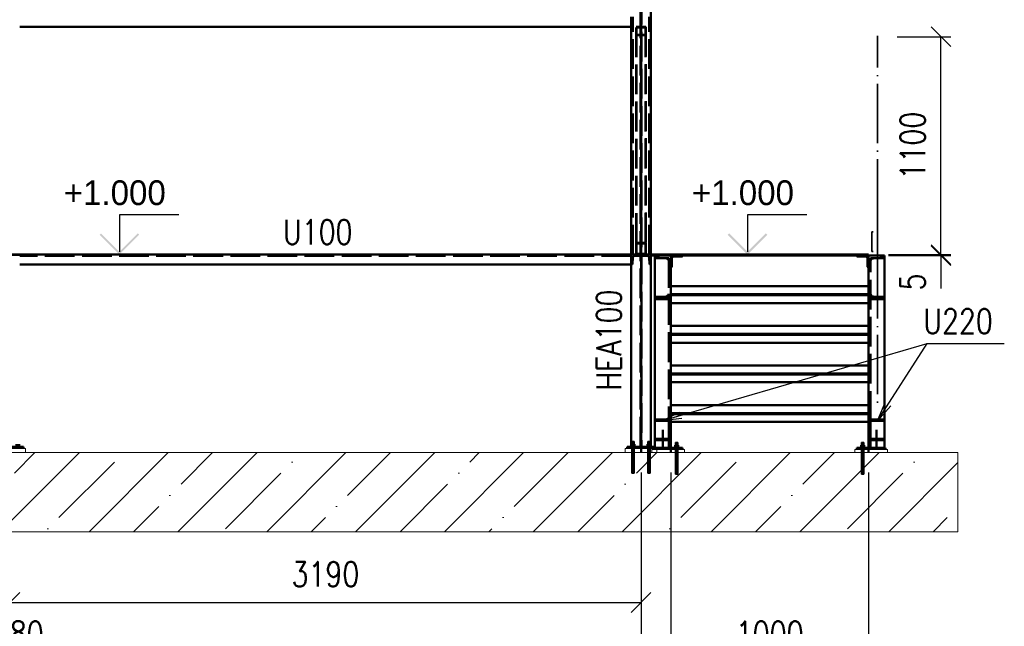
# Paper-space layout 'Layout1' of a CAD drawing. Extents: x -2 to 1083, y -36 to 422.
# Tile 22 of 67: x 445 to 545, y 299 to 360. Entities that reach past the tile are written whole.
import ezdxf

# ---------------------------------------------------------------- set-up
doc = ezdxf.new("R2010")
doc.units = 0
doc.linetypes.add('ACAD_ISO02W100', pattern=[15, 12, -3])
doc.linetypes.add('ACAD_ISO04W100', pattern=[30.5, 24, -3, 0.5, -3])
doc.layers.get('0').update_dxf_attribs({"linetype": 'CONTINUOUS'})
doc.layers.get('DEFPOINTS').update_dxf_attribs({"color": 132, "linetype": 'CONTINUOUS'})
for name, color, linetype, lineweight in [('SS_BETON-PODLITI', 9, 'CONTINUOUS', 13), ('SS_BETON-ZAKLADY', 9, 'CONTINUOUS', 13), ('SS_KOTVY', 2, 'CONTINUOUS', 35), ('SS_KOTY', 3, 'CONTINUOUS', 25), ('SS_KOTY-VYSKOVA', 140, 'CONTINUOUS', 25), ('SS_LEMOVÁNÍ', 21, 'CONTINUOUS', 50), ('SS_PODKLADY', 9, 'CONTINUOUS', 13), ('SS_POPIS_PROFILU', 13, 'CONTINUOUS', 25), ('SS_SCHODISTE', 30, 'CONTINUOUS', 50), ('SS_SLOUPY', 143, 'CONTINUOUS', 50), ('SS_ZABRADLI', 2, 'CONTINUOUS', 35), ('SS_ZTUŽENÍ', 81, 'CONTINUOUS', 50)]:
    doc.layers.add(name, color=color, linetype=linetype, lineweight=lineweight)
doc.layers.add('SS_PLECHY', color=7, linetype='CONTINUOUS', lineweight=50, true_color=0xb47846)
doc.styles.add('ROMANS', font='romans.shx', dxfattribs={"width": 0.8})
doc.styles.add('romans.shx', font='romans.shx', dxfattribs={"height": 5})
doc.dimstyles.new('A-1_(2.5)_50AS', dxfattribs={"dimtxt": 2.5, "dimasz": 2, "dimexe": 1, "dimexo": 2, "dimgap": 0, "dimtad": 0, "dimdec": 1, "dimlfac": 50, "dimrnd": 1, "dimtxsty": 'ROMANS', "dimblk1": 'OBLIQUE', "dimblk2": 'OBLIQUE', "dimsah": 1, "dimcen": 2, "dimclrd": 256, "dimclre": 256, "dimclrt": 256, "dimadec": 1, "dimazin": 2, "dimtfac": 0.714286, "dimtdec": 1, "dimtmove": 0, "dimatfit": 3, "dimldrblk": 'OPEN', "dimfxl": 1, "dimtvp": 1.142857, "dimtfill": 1, "dimtolj": 1, "dimlwd": -1, "dimlwe": -1, "dimarcsym": 0})

# ---------------------------------------------------------------- blocks, each defined once
blk = doc.blocks.new('_Oblique')
at = {"color": 0, "linetype": 'ByBlock', "lineweight": -2}
blk.add_line((-0.5, -0.5), (0.5, 0.5), dxfattribs=at)
blk = doc.blocks.new('*D58')
at = {"layer": 'DEFPOINTS', "color": 0, "transparency": 16777216}
for p in [(444.059, 316.388), (507.859, 316.388, 25627), (507.859, 301.252)]:
    blk.add_point(p, dxfattribs=at)
at = {"layer": 'SS_KOTY', "transparency": 16777216}
for p, q in [((444.059, 314.388), (444.059, 300.252)), ((507.859, 314.388), (507.859, 300.252)), ((444.059, 301.252), (507.859, 301.252))]:
    blk.add_line(p, q, dxfattribs=at)
at = {"layer": 'SS_KOTY', "transparency": 16777216, "xscale": 2, "yscale": 2, "zscale": 2, "rotation": 180}
blk.add_blockref('_Oblique', (444.059, 301.252), dxfattribs=at)
at = {"layer": 'SS_KOTY', "transparency": 16777216, "xscale": 2, "yscale": 2, "zscale": 2}
blk.add_blockref('_Oblique', (507.859, 301.252), dxfattribs=at)
at = {"layer": 'SS_KOTY', "transparency": 16777216, "insert": (475.959, 304.109), "char_height": 2.5, "attachment_point": 5, "style": 'ROMANS', "bg_fill": 3, "box_fill_scale": 1.1, "bg_fill_color": 256, "bg_fill_true_color": 13158600, "bg_fill_transparency": 0}
blk.add_mtext('\\A1;3190', dxfattribs=at)
blk = doc.blocks.new('_OPEN')
at = {"color": 0, "linetype": 'ByBlock'}
for p, q in [((-1, 0.167), (0, 0)), ((0, 0), (-1, -0.167)), ((0, 0), (-1, 0))]:
    blk.add_line(p, q, dxfattribs=at)
blk = doc.blocks.new('*D59')
at = {"layer": 'DEFPOINTS', "color": 0, "transparency": 16777216}
for p in [(507.859, 316.388, 25627), (510.859, 316.388)]:
    blk.add_point(p, dxfattribs=at)
at = {"layer": 'SS_KOTY', "transparency": 16777216}
for p, q in [((507.859, 314.388), (507.859, 294.252)), ((510.859, 314.388), (510.859, 294.252)), ((507.859, 295.252), (510.859, 295.252)), ((509.359, 295.252), (510.784, 290.502)), ((510.784, 290.502), (515.641, 290.502))]:
    blk.add_line(p, q, dxfattribs=at)
at = {"layer": 'SS_KOTY', "transparency": 16777216, "xscale": 2, "yscale": 2, "zscale": 2, "rotation": 180}
blk.add_blockref('_Oblique', (507.859, 295.252), dxfattribs=at)
at = {"layer": 'SS_KOTY', "transparency": 16777216, "insert": (513.212, 293.359), "char_height": 2.5, "attachment_point": 5, "style": 'ROMANS', "bg_fill": 3, "box_fill_scale": 1.1, "bg_fill_color": 256, "bg_fill_true_color": 13158600, "bg_fill_transparency": 0}
blk.add_mtext('\\A1;150', dxfattribs=at)
at = {"layer": 'DEFPOINTS', "color": 0, "transparency": 16777216}
blk.add_point((510.859, 295.252), dxfattribs=at)
at = {"layer": 'SS_KOTY', "transparency": 16777216, "xscale": 2, "yscale": 2, "zscale": 2}
blk.add_blockref('_Oblique', (510.859, 295.252), dxfattribs=at)
blk = doc.blocks.new('*D60')
at = {"layer": 'DEFPOINTS', "color": 0, "transparency": 16777216}
for p in [(510.859, 316.388), (530.859, 316.388, 25613.58), (530.859, 295.252)]:
    blk.add_point(p, dxfattribs=at)
at = {"layer": 'SS_KOTY', "transparency": 16777216}
for p, q in [((510.859, 314.388), (510.859, 294.252)), ((530.859, 314.388), (530.859, 294.252)), ((510.859, 295.252), (530.859, 295.252))]:
    blk.add_line(p, q, dxfattribs=at)
at = {"layer": 'SS_KOTY', "transparency": 16777216, "xscale": 2, "yscale": 2, "zscale": 2, "rotation": 180}
blk.add_blockref('_Oblique', (510.859, 295.252), dxfattribs=at)
at = {"layer": 'SS_KOTY', "transparency": 16777216, "xscale": 2, "yscale": 2, "zscale": 2}
blk.add_blockref('_Oblique', (530.859, 295.252), dxfattribs=at)
at = {"layer": 'SS_KOTY', "transparency": 16777216, "insert": (520.859, 298.109), "char_height": 2.5, "attachment_point": 5, "style": 'ROMANS', "bg_fill": 3, "box_fill_scale": 1.1, "bg_fill_color": 256, "bg_fill_true_color": 13158600, "bg_fill_transparency": 0}
blk.add_mtext('\\A1;1000', dxfattribs=at)
blk = doc.blocks.new('*D61')
at = {"layer": 'DEFPOINTS', "color": 0, "transparency": 16777216}
for p in [(380.259, 316.388, 25627), (507.859, 316.388), (507.859, 295.252)]:
    blk.add_point(p, dxfattribs=at)
at = {"layer": 'SS_KOTY', "transparency": 16777216}
for p, q in [((380.259, 314.388), (380.259, 294.252)), ((507.859, 314.388), (507.859, 294.252)), ((380.259, 295.252), (507.859, 295.252))]:
    blk.add_line(p, q, dxfattribs=at)
at = {"layer": 'SS_KOTY', "transparency": 16777216, "xscale": 2, "yscale": 2, "zscale": 2, "rotation": 180}
blk.add_blockref('_Oblique', (380.259, 295.252), dxfattribs=at)
at = {"layer": 'SS_KOTY', "transparency": 16777216, "xscale": 2, "yscale": 2, "zscale": 2}
blk.add_blockref('_Oblique', (507.859, 295.252), dxfattribs=at)
at = {"layer": 'SS_KOTY', "transparency": 16777216, "insert": (444.059, 298.109), "char_height": 2.5, "attachment_point": 5, "style": 'ROMANS', "bg_fill": 3, "box_fill_scale": 1.1, "bg_fill_color": 256, "bg_fill_true_color": 13158600, "bg_fill_transparency": 0}
blk.add_mtext('\\A1;6380', dxfattribs=at)
blk = doc.blocks.new('*D62')
at = {"layer": 'DEFPOINTS', "color": 0, "transparency": 16777216}
for p in [(357.259, 316.388), (530.859, 316.388), (530.859, 284.502)]:
    blk.add_point(p, dxfattribs=at)
at = {"layer": 'SS_KOTY', "transparency": 16777216}
for p, q in [((357.259, 314.388), (357.259, 283.502)), ((530.859, 314.388), (530.859, 283.502)), ((357.259, 284.502), (530.859, 284.502))]:
    blk.add_line(p, q, dxfattribs=at)
at = {"layer": 'SS_KOTY', "transparency": 16777216, "xscale": 2, "yscale": 2, "zscale": 2, "rotation": 180}
blk.add_blockref('_Oblique', (357.259, 284.502), dxfattribs=at)
at = {"layer": 'SS_KOTY', "transparency": 16777216, "xscale": 2, "yscale": 2, "zscale": 2}
blk.add_blockref('_Oblique', (530.859, 284.502), dxfattribs=at)
at = {"layer": 'SS_KOTY', "transparency": 16777216, "insert": (444.059, 287.359), "char_height": 2.5, "attachment_point": 5, "style": 'ROMANS', "bg_fill": 3, "box_fill_scale": 1.1, "bg_fill_color": 256, "bg_fill_true_color": 13158600, "bg_fill_transparency": 0}
blk.add_mtext('\\A1;8680', dxfattribs=at)
blk = doc.blocks.new('*D64')
at = {"layer": 'DEFPOINTS', "color": 0, "transparency": 16777216}
for p in [(530.859, 336.388), (530.859, 336.288), (538.172, 336.288)]:
    blk.add_point(p, dxfattribs=at)
at = {"layer": 'SS_KOTY', "transparency": 16777216}
for p, q in [((532.859, 336.388), (539.172, 336.388)), ((538.172, 336.388), (538.172, 336.288)), ((532.859, 336.288), (539.172, 336.288)), ((538.172, 336.288), (538.172, 332.955))]:
    blk.add_line(p, q, dxfattribs=at)
at = {"layer": 'SS_KOTY', "transparency": 16777216, "xscale": 2, "yscale": 2, "zscale": 2}
for p, rotation in [((538.172, 336.388), 90), ((538.172, 336.288), 270)]:
    blk.add_blockref('_Oblique', p, dxfattribs=dict(at, rotation=rotation))
at = {"layer": 'SS_KOTY', "transparency": 16777216, "insert": (535.314, 333.622), "char_height": 2.5, "attachment_point": 5, "rotation": 90, "style": 'ROMANS', "bg_fill": 3, "box_fill_scale": 1.1, "bg_fill_color": 256, "bg_fill_true_color": 13158600, "bg_fill_transparency": 0}
blk.add_mtext('\\A1;5', dxfattribs=at)
blk = doc.blocks.new('*D65')
at = {"layer": 'DEFPOINTS', "color": 0, "transparency": 16777216}
for p in [(531.759, 358.391, 25589.576), (538.172, 358.391), (530.859, 336.388)]:
    blk.add_point(p, dxfattribs=at)
at = {"layer": 'SS_KOTY', "transparency": 16777216}
for p, q in [((533.759, 358.391), (539.172, 358.391)), ((538.172, 336.388), (538.172, 358.391)), ((532.859, 336.388), (539.172, 336.388))]:
    blk.add_line(p, q, dxfattribs=at)
at = {"layer": 'SS_KOTY', "transparency": 16777216, "xscale": 2, "yscale": 2, "zscale": 2}
for p, rotation in [((538.172, 358.391), 90), ((538.172, 336.388), 270)]:
    blk.add_blockref('_Oblique', p, dxfattribs=dict(at, rotation=rotation))
at = {"layer": 'SS_KOTY', "transparency": 16777216, "insert": (535.314, 347.39), "char_height": 2.5, "attachment_point": 5, "rotation": 90, "style": 'ROMANS', "bg_fill": 3, "box_fill_scale": 1.1, "bg_fill_color": 256, "bg_fill_true_color": 13158600, "bg_fill_transparency": 0}
blk.add_mtext('\\A1;1100', dxfattribs=at)

psp = doc.layouts.get("Layout1")

# ---------------------------------------------------------------- hatches: boundary and pattern name
at = {"layer": 'SS_KOTY-VYSKOVA'}
for points in [[(453.2772, 338.5298), (453.1358, 338.3883), (455.1358, 336.3883), (457.1358, 338.3883), (456.9944, 338.5298), (455.1358, 336.6712)], [(516.7666, 338.5298), (516.6252, 338.3883), (518.6252, 336.3883), (520.6252, 338.3883), (520.4838, 338.5298), (518.6252, 336.6712)]]:
    psp.add_hatch(color=256, dxfattribs=at).paths.add_polyline_path(points)

# ---------------------------------------------------------------- linework, layer by layer
at = {"layer": 'SS_BETON-PODLITI', "ltscale": 0.25}
psp.add_line((532.7587, 316.3883), (532.7587, 316.6883), dxfattribs=at)
at = {"layer": 'SS_BETON-ZAKLADY', "ltscale": 0.25}
psp.add_line((539.8924, 308.3883), (539.8924, 316.3883), dxfattribs=at)
at = {"layer": 'SS_KOTVY', "color": 3, "linetype": 'ACAD_ISO02W100', "ltscale": 0.25}
for p, q in [((506.9478, 317.5083), (506.9387, 317.5083)), ((506.9387, 317.5083), (506.9387, 317.2383)), ((506.9738, 317.5083), (506.9478, 317.5083)), ((507.0128, 317.5083), (506.9738, 317.5083)), ((507.0587, 317.5083), (507.0128, 317.5083)), ((507.1046, 317.5083), (507.0587, 317.5083)), ((507.1435, 317.5083), (507.1046, 317.5083)), ((507.1696, 317.5083), (507.1435, 317.5083)), ((507.1787, 317.5083), (507.1696, 317.5083)), ((507.1787, 317.2383), (507.1787, 317.5083)), ((508.5478, 317.5083), (508.5387, 317.5083)), ((508.5387, 317.5083), (508.5387, 317.2383)), ((508.5738, 317.5083), (508.5478, 317.5083)), ((508.6128, 317.5083), (508.5738, 317.5083)), ((508.6587, 317.5083), (508.6128, 317.5083)), ((508.7046, 317.5083), (508.6587, 317.5083)), ((508.7435, 317.5083), (508.7046, 317.5083)), ((508.7696, 317.5083), (508.7435, 317.5083)), ((508.7787, 317.5083), (508.7696, 317.5083)), ((508.7787, 317.2383), (508.7787, 317.5083)), ((445.0582, 317.0383), (445.0588, 317.0383)), ((506.8586, 317.0383), (506.8591, 317.0383)), ((506.8591, 317.0383), (506.869, 317.0383)), ((507.0587, 317.2383), (506.869, 317.2383)), ((506.869, 317.2383), (506.869, 317.0383)), ((506.869, 317.0383), (506.889, 317.0383)), ((506.889, 317.0383), (506.9254, 317.0383)), ((506.9254, 317.0383), (506.9669, 317.0383)), ((506.9669, 317.0383), (507.0119, 317.0383)), ((507.0119, 317.0383), (507.0587, 317.0383)), ((507.2484, 317.2383), (507.0587, 317.2383)), ((507.0587, 317.2383), (507.0587, 317.0383)), ((507.0587, 317.0383), (507.1055, 317.0383)), ((507.1055, 317.0383), (507.1505, 317.0383)), ((507.1505, 317.0383), (507.192, 317.0383)), ((507.192, 317.0383), (507.2284, 317.0383)), ((507.2284, 317.0383), (507.2484, 317.0383)), ((507.2484, 317.0383), (507.2484, 317.2383)), ((507.2484, 317.0383), (507.2582, 317.0383)), ((507.2582, 317.0383), (507.2804, 317.0383)), ((507.2804, 317.0383), (507.2941, 317.0383)), ((507.2941, 317.0383), (507.2987, 317.0383)), ((507.2987, 316.9884), (507.2987, 317.0383)), ((508.4187, 317.0383), (508.4233, 317.0383)), ((508.4187, 317.0383), (508.4187, 316.9884)), ((508.4233, 317.0383), (508.437, 317.0383)), ((508.437, 317.0383), (508.4591, 317.0383)), ((508.4591, 317.0383), (508.469, 317.0383)), ((508.6587, 317.2383), (508.469, 317.2383)), ((508.469, 317.2383), (508.469, 317.0383)), ((508.469, 317.0383), (508.489, 317.0383)), ((508.489, 317.0383), (508.5254, 317.0383)), ((508.5254, 317.0383), (508.5669, 317.0383)), ((508.5669, 317.0383), (508.6119, 317.0383)), ((508.6119, 317.0383), (508.6587, 317.0383)), ((508.8484, 317.2383), (508.6587, 317.2383)), ((508.6587, 317.2383), (508.6587, 317.0383)), ((508.6587, 317.0383), (508.7055, 317.0383)), ((508.7055, 317.0383), (508.7505, 317.0383)), ((508.7505, 317.0383), (508.792, 317.0383)), ((508.792, 317.0383), (508.8284, 317.0383)), ((508.8284, 317.0383), (508.8484, 317.0383)), ((508.8484, 317.0383), (508.8484, 317.2383)), ((508.8484, 317.0383), (508.8582, 317.0383)), ((508.8582, 317.0383), (508.8588, 317.0383))]:
    psp.add_line(p, q, dxfattribs=at)
at = {"layer": 'SS_KOTVY', "color": 7, "linetype": 'ACAD_ISO04W100', "ltscale": 0.25}
for p, q in [((444.6187, 317.1883), (445.0987, 317.1883)), ((506.8187, 317.1883), (507.2987, 317.1883)), ((507.0587, 317.1883), (507.0587, 317.1883)), ((508.4187, 317.1883), (508.8987, 317.1883)), ((508.6587, 317.1883), (508.6587, 317.1883)), ((511.6987, 317.0883), (511.2187, 317.0883)), ((511.4587, 317.0883), (511.4587, 317.0883)), ((530.4987, 317.0883), (530.0187, 317.0883)), ((530.2587, 317.0883), (530.2587, 317.0883))]:
    psp.add_line(p, q, dxfattribs=at)
at = {"layer": 'SS_KOTVY', "color": 1, "linetype": 'Continuous', "ltscale": 0.25}
for p, q in [((445.0588, 317.0383), (445.0804, 317.0383)), ((445.0804, 317.0383), (445.0941, 317.0383)), ((445.0941, 317.0383), (445.0987, 317.0383)), ((445.0987, 316.9883), (445.0987, 317.0383)), ((506.8187, 317.0383), (506.8233, 317.0383)), ((506.8187, 317.0383), (506.8187, 316.9883)), ((506.8233, 317.0383), (506.837, 317.0383)), ((506.837, 317.0383), (506.8586, 317.0383)), ((508.8588, 317.0383), (508.8804, 317.0383)), ((508.8804, 317.0383), (508.8941, 317.0383)), ((508.8941, 317.0383), (508.8987, 317.0383)), ((508.8987, 316.9883), (508.8987, 317.0383)), ((511.2187, 316.9383), (511.2233, 316.9383)), ((511.2187, 316.9383), (511.2187, 316.8883)), ((511.2233, 316.9383), (511.237, 316.9383)), ((511.237, 316.9383), (511.2591, 316.9383)), ((511.2591, 316.9383), (511.289, 316.9383)), ((511.4587, 317.1383), (511.269, 317.1383)), ((511.269, 317.1383), (511.269, 316.9383)), ((511.289, 316.9383), (511.3254, 316.9383)), ((511.3254, 316.9383), (511.3669, 316.9383)), ((511.3478, 317.4083), (511.3387, 317.4083)), ((511.3387, 317.4083), (511.3387, 317.1383)), ((511.3738, 317.4083), (511.3478, 317.4083)), ((511.3669, 316.9383), (511.4119, 316.9383)), ((511.4128, 317.4083), (511.3738, 317.4083)), ((511.4119, 316.9383), (511.4587, 316.9383)), ((511.4587, 317.4083), (511.4128, 317.4083)), ((511.5046, 317.4083), (511.4587, 317.4083)), ((511.6484, 317.1383), (511.4587, 317.1383)), ((511.4587, 317.1383), (511.4587, 316.9383)), ((511.4587, 316.9383), (511.5055, 316.9383)), ((511.5435, 317.4083), (511.5046, 317.4083)), ((511.5055, 316.9383), (511.5505, 316.9383)), ((511.5696, 317.4083), (511.5435, 317.4083)), ((511.5505, 316.9383), (511.592, 316.9383)), ((511.5787, 317.4083), (511.5696, 317.4083)), ((511.5787, 317.1383), (511.5787, 317.4083)), ((511.592, 316.9383), (511.6284, 316.9383)), ((511.6284, 316.9383), (511.6582, 316.9383)), ((511.6484, 316.9383), (511.6484, 317.1383)), ((511.6582, 316.9383), (511.6804, 316.9383)), ((511.6804, 316.9383), (511.6941, 316.9383)), ((511.6941, 316.9383), (511.6987, 316.9383)), ((511.6987, 316.8883), (511.6987, 316.9383)), ((530.0187, 316.9383), (530.0233, 316.9383)), ((530.0187, 316.9383), (530.0187, 316.8883)), ((530.0233, 316.9383), (530.037, 316.9383)), ((530.037, 316.9383), (530.0591, 316.9383)), ((530.0591, 316.9383), (530.089, 316.9383)), ((530.2587, 317.1383), (530.069, 317.1383)), ((530.069, 317.1383), (530.069, 316.9383)), ((530.089, 316.9383), (530.1254, 316.9383)), ((530.1254, 316.9383), (530.1669, 316.9383)), ((530.1478, 317.4083), (530.1387, 317.4083)), ((530.1387, 317.4083), (530.1387, 317.1383)), ((530.1738, 317.4083), (530.1478, 317.4083)), ((530.1669, 316.9383), (530.2119, 316.9383)), ((530.2128, 317.4083), (530.1738, 317.4083)), ((530.2119, 316.9383), (530.2587, 316.9383)), ((530.2587, 317.4083), (530.2128, 317.4083)), ((530.3046, 317.4083), (530.2587, 317.4083)), ((530.4484, 317.1383), (530.2587, 317.1383)), ((530.2587, 317.1383), (530.2587, 316.9383)), ((530.2587, 316.9383), (530.3055, 316.9383)), ((530.3435, 317.4083), (530.3046, 317.4083)), ((530.3055, 316.9383), (530.3505, 316.9383)), ((530.3696, 317.4083), (530.3435, 317.4083)), ((530.3505, 316.9383), (530.392, 316.9383)), ((530.3787, 317.4083), (530.3696, 317.4083)), ((530.3787, 317.1383), (530.3787, 317.4083)), ((530.392, 316.9383), (530.4284, 316.9383)), ((530.4284, 316.9383), (530.4582, 316.9383)), ((530.4484, 316.9383), (530.4484, 317.1383)), ((530.4582, 316.9383), (530.4804, 316.9383)), ((530.4804, 316.9383), (530.4941, 316.9383)), ((530.4941, 316.9383), (530.4987, 316.9383)), ((530.4987, 316.8883), (530.4987, 316.9383))]:
    psp.add_line(p, q, dxfattribs=at)
at = {"layer": 'SS_KOTY-VYSKOVA'}
for p, q in [((461.1358, 340.3883, 25627.96), (455.1358, 340.3883, 25627.96)), ((455.1358, 340.3883, 25627.96), (455.1358, 336.6712, 25627.96)), ((524.6252, 340.3883), (518.6252, 340.3883)), ((518.6252, 340.3883), (518.6252, 336.6712)), ((455.1358, 336.3883), (445.0595, 336.3883)), ((518.6252, 336.3883), (512.8587, 336.3883))]:
    psp.add_line(p, q, dxfattribs=at)
at = {"layer": 'SS_LEMOVÁNÍ', "color": 7, "linetype": 'ACAD_ISO04W100', "ltscale": 0.25}
for p, q in [((507.8587, 336.3883), (507.8587, 396.3883)), ((444.0587, 336.3883), (507.8587, 336.3883)), ((507.8587, 336.3883), (507.8587, 336.3883))]:
    psp.add_line(p, q, dxfattribs=at)
at = {"layer": 'SS_LEMOVÁNÍ', "color": 1, "linetype": 'Continuous', "ltscale": 0.25}
for p, q in [((506.8587, 360.3883), (506.8587, 359.3883)), ((445.0587, 359.3883), (506.8587, 359.3883)), ((445.0587, 336.3883), (506.8587, 336.3883)), ((506.8587, 336.3883), (506.8587, 335.3883)), ((445.0587, 335.3883), (506.8587, 335.3883))]:
    psp.add_line(p, q, dxfattribs=at)
at = {"layer": 'SS_LEMOVÁNÍ', "color": 3, "linetype": 'ACAD_ISO02W100', "ltscale": 0.25}
for p, q in [((507.0287, 336.3883), (507.0287, 360.3883)), ((508.6887, 336.3883), (508.6887, 360.3883)), ((506.8587, 359.3883), (506.9056, 359.3883)), ((506.9953, 359.4712), (507.0466, 360.1119)), ((508.6708, 360.1119), (508.7221, 359.4712)), ((508.8118, 359.3883), (508.8587, 359.3883)), ((506.8587, 336.3883), (508.8587, 336.3883)), ((506.8587, 336.2683), (445.0587, 336.2683)), ((506.8587, 335.3883), (506.9056, 335.3883)), ((506.9953, 335.4712), (507.0466, 336.1119)), ((508.5014, 336.2683), (507.216, 336.2683)), ((508.6708, 336.1119), (508.7221, 335.4712)), ((508.8118, 335.3883), (508.8587, 335.3883))]:
    psp.add_line(p, q, dxfattribs=at)
for centre, start, end in [((506.9056, 359.4783), 270, 355.426), ((508.8118, 359.4783), 184.574, 270), ((506.9056, 335.4783), 270, 355.426), ((508.8118, 335.4783), 184.574, 270)]:
    psp.add_arc(centre, 0.09, start, end, dxfattribs=at)
at = {"layer": 'SS_LEMOVÁNÍ', "color": 3, "linetype": 'ACAD_ISO02W100', "ltscale": 0.25, "extrusion": (8.28135e-13, -3.82363e-13, -1)}
psp.add_arc((-507.216, 336.0983), 0.17, 4.574, 90, dxfattribs=at)
at = {"layer": 'SS_LEMOVÁNÍ', "color": 3, "linetype": 'ACAD_ISO02W100', "ltscale": 0.25, "extrusion": (-3.54565e-13, -8.55934e-13, -1)}
psp.add_arc((-508.5014, 336.0983), 0.17, 90, 175.426, dxfattribs=at)
at = {"layer": 'SS_PLECHY', "color": 9, "linetype": 'Continuous', "ltscale": 0.25}
for p, q in [((510.8587, 331.4883), (530.8587, 331.4883)), ((530.8587, 329.1883), (510.8587, 329.1883)), ((510.8587, 327.4883), (530.8587, 327.4883)), ((530.8587, 325.1883), (510.8587, 325.1883)), ((510.8587, 323.4883), (530.8587, 323.4883)), ((530.8587, 321.1883), (510.8587, 321.1883)), ((510.8587, 319.4883), (530.8587, 319.4883))]:
    psp.add_line(p, q, dxfattribs=at)
at = {"layer": 'SS_PLECHY', "color": 1, "linetype": 'Continuous', "ltscale": 0.25}
for p, q in [((510.8587, 328.3883), (530.8587, 328.3883)), ((530.8587, 328.2883), (510.8587, 328.2883)), ((510.8587, 324.3883), (530.8587, 324.3883)), ((530.8587, 324.2883), (510.8587, 324.2883)), ((510.8587, 320.3883), (530.8587, 320.3883)), ((530.8587, 320.2883), (510.8587, 320.2883))]:
    psp.add_line(p, q, dxfattribs=at)
at = {"layer": 'SS_PODKLADY', "color": 3, "linetype": 'ACAD_ISO02W100', "ltscale": 0.25}
psp.add_line((506.8587, 336.2883), (381.2587, 336.2883), dxfattribs=at)
at = {"layer": 'SS_POPIS_PROFILU', "color": 0, "linetype": 'ByBlock'}
for p, q in [((531.7487, 319.6046), (532.5503, 321.467)), ((509.9687, 319.6046), (511.7957, 320.4838)), ((531.7487, 319.6046), (532.8306, 321.2866)), ((533.111, 321.1063), (531.7487, 319.6046)), ((509.9687, 319.6046), (511.8889, 320.1638)), ((511.9821, 319.8437), (509.9687, 319.6046))]:
    psp.add_line(p, q, dxfattribs=at)
at = {"layer": 'SS_POPIS_PROFILU', "color": 13}
for points in [[(509.9687, 319.6046), (536.7687, 327.4091), (544.5782, 327.4091)], [(531.7487, 319.6046), (536.7687, 327.4091), (544.5782, 327.4091)]]:
    psp.add_lwpolyline(points, dxfattribs=at)
at = {"layer": 'SS_SCHODISTE', "color": 7, "linetype": 'Continuous', "ltscale": 0.25}
for p, q in [((508.8587, 336.3883), (510.8587, 336.3883)), ((510.8587, 336.2883), (510.8587, 336.3883)), ((509.2587, 336.2883), (508.8587, 336.2883))]:
    psp.add_line(p, q, dxfattribs=at)
at = {"layer": 'SS_SCHODISTE', "color": 1, "linetype": 'Continuous', "ltscale": 0.25}
for p, q in [((510.8587, 336.2883), (509.2587, 336.2883)), ((509.2587, 336.2883), (509.2587, 319.7217)), ((510.8587, 319.7217), (510.8587, 336.2883)), ((512.0587, 336.2883), (510.8587, 336.2883)), ((510.9587, 335.1683), (510.9587, 336.0283)), ((511.1187, 336.1883), (511.9787, 336.1883)), ((512.0587, 336.2683), (512.0587, 336.2883)), ((529.6587, 336.2883), (529.6587, 336.2683)), ((510.8587, 335.0883), (510.8787, 335.0883)), ((510.8587, 319.7216), (509.2587, 319.7216)), ((509.2587, 319.7216), (509.2587, 316.9883)), ((510.8587, 316.8883), (510.8587, 319.7216)), ((532.4587, 319.7216), (530.8587, 319.7216)), ((530.8587, 319.7216), (530.8587, 316.8883)), ((532.4587, 316.8883), (532.4587, 319.7216)), ((512.0587, 316.8883), (509.2587, 316.8883)), ((532.5587, 316.8883), (529.6587, 316.8883)), ((532.5587, 316.6883), (532.5587, 316.8883))]:
    psp.add_line(p, q, dxfattribs=at)
at = {"layer": 'SS_SCHODISTE', "color": 3, "linetype": 'ACAD_ISO02W100', "ltscale": 0.25}
for p, q in [((509.2587, 336.2131), (509.2938, 336.1283)), ((510.6787, 336.0383), (509.2587, 336.0383)), ((509.2938, 336.1283), (509.3691, 336.0935)), ((509.3691, 336.0935), (510.4486, 336.0071)), ((510.4486, 336.0071), (510.6055, 335.9347)), ((510.6055, 335.9347), (510.6787, 335.7579)), ((510.6787, 336.0383), (510.6787, 319.6046)), ((510.6787, 332.4187), (510.6055, 332.242)), ((510.6787, 332.1383), (509.2587, 332.1383)), ((509.2938, 332.0484), (509.2587, 331.9636)), ((510.8587, 331.8883), (509.2587, 331.8883)), ((509.3691, 332.0832), (509.2938, 332.0484)), ((509.3691, 332.0832), (510.4486, 332.1695)), ((510.6055, 332.242), (510.4486, 332.1695)), ((532.4587, 331.8883), (530.8587, 331.8883)), ((532.1457, 332.0994), (532.2037, 332.0947)), ((532.2037, 332.0947), (532.1457, 332.0994)), ((532.2037, 332.0947), (532.3483, 332.0832)), ((532.4235, 332.0484), (532.3483, 332.0832)), ((532.4587, 331.9636), (532.4235, 332.0484)), ((509.2587, 319.6046), (510.6787, 319.6046)), ((510.6787, 319.6046), (510.6787, 316.8883)), ((531.0387, 319.6046), (532.4587, 319.6046)), ((531.0387, 316.8883), (531.0387, 319.6046)), ((510.6787, 317.7779), (509.2587, 317.7779)), ((510.8587, 317.6608), (509.2587, 317.6608)), ((532.4587, 317.6608), (530.8587, 317.6608)), ((532.4587, 317.7779), (531.0387, 317.7779)), ((509.2587, 316.8883), (509.1587, 316.8883))]:
    psp.add_line(p, q, dxfattribs=at)
at = {"layer": 'SS_SCHODISTE', "color": 7, "linetype": 'ACAD_ISO04W100', "ltscale": 0.25}
for p, q in [((510.8587, 336.2883), (510.8587, 336.2883)), ((510.8587, 336.2883), (510.8587, 336.2883)), ((510.0587, 318.6912), (510.0587, 316.8883)), ((531.6587, 318.6912), (531.6587, 316.8883))]:
    psp.add_line(p, q, dxfattribs=at)
at = {"layer": 'SS_SCHODISTE', "color": 3, "linetype": 'ACAD_ISO02W100', "ltscale": 0.25, "extrusion": (-8.12652e-13, -1.75973e-12, -1)}
psp.add_arc((-509.3787, 336.2131, 0), 0.12, 274.574, 0, dxfattribs=at)
at = {"layer": 'SS_SCHODISTE', "color": 3, "linetype": 'ACAD_ISO02W100', "ltscale": 0.25}
for centre, start, end in [((510.4287, 335.7579), 0, 85.426), ((510.4287, 332.4187), 274.574, 0)]:
    psp.add_arc(centre, 0.25, start, end, dxfattribs=at)
at = {"layer": 'SS_SCHODISTE', "color": 1, "linetype": 'Continuous', "ltscale": 0.25, "extrusion": (0, 6.12323e-17, -1)}
psp.add_arc((-511.1187, 336.0283), 0.16, 0, 90, dxfattribs=at)
at = {"layer": 'SS_SCHODISTE', "color": 1, "linetype": 'Continuous', "ltscale": 0.25}
for centre, start, end in [((511.9787, 336.2683), 270, 0), ((529.7387, 336.2683), 180, 270), ((510.8787, 335.1683), 270, 0)]:
    psp.add_arc(centre, 0.08, start, end, dxfattribs=at)
at = {"layer": 'SS_SCHODISTE', "color": 3, "linetype": 'ACAD_ISO02W100', "ltscale": 0.25, "extrusion": (-1.81899e-12, 7.53511e-13, -1)}
psp.add_arc((-509.3787, 331.9636), 0.12, 0, 85.426, dxfattribs=at)
at = {"layer": 'SS_SCHODISTE', "color": 3, "linetype": 'ACAD_ISO02W100', "ltscale": 0.25, "extrusion": (2.70884e-13, 5.86657e-13, -1)}
psp.add_arc((-532.3387, 331.9636), 0.12, 94.574, 180, dxfattribs=at)
at = {"layer": 'SS_SLOUPY', "color": 3, "linetype": 'ACAD_ISO02W100', "ltscale": 0.25}
for p, q in [((507.8087, 316.9884), (507.8087, 396.3883)), ((507.9087, 396.3883), (507.9087, 316.9884))]:
    psp.add_line(p, q, dxfattribs=at)
at = {"layer": 'SS_SLOUPY', "color": 1, "linetype": 'Continuous', "ltscale": 0.25}
for p, q in [((508.8587, 316.9884), (508.8587, 396.3883)), ((506.8587, 359.3883), (506.8587, 336.3883)), ((506.8587, 335.3883), (506.8587, 316.9884)), ((445.4587, 316.9883), (442.6587, 316.9883)), ((509.2587, 316.9883), (506.4587, 316.9883))]:
    psp.add_line(p, q, dxfattribs=at)
at = {"layer": 'SS_ZABRADLI', "color": 7, "linetype": 'ACAD_ISO04W100', "ltscale": 0.25, "extrusion": (-1, 0, 0)}
psp.add_arc((-331.8954, 0, -531.7587), 1.02, 320.194429, 90, dxfattribs=at)
at = {"layer": 'SS_ZTUŽENÍ', "color": 7, "linetype": 'ACAD_ISO04W100', "ltscale": 0.25}
psp.add_line((507.8587, 360.3883), (507.8587, 336.3883), dxfattribs=at)
at = {"layer": 'SS_ZTUŽENÍ', "color": 3, "linetype": 'ACAD_ISO02W100', "ltscale": 0.25}
for p, q in [((507.3587, 359.3883), (508.3587, 359.3883)), ((507.3587, 337.586), (507.3587, 359.3883)), ((508.2987, 359.3376), (507.4187, 359.3376)), ((507.4187, 359.3376), (507.4187, 337.5151)), ((508.2987, 359.3376), (508.2987, 337.5151)), ((508.3587, 359.3883), (508.3587, 337.586)), ((508.3587, 358.5428), (507.3587, 358.5428)), ((508.2987, 358.5936), (507.4187, 358.5936)), ((507.3587, 337.586), (508.3587, 337.586)), ((507.3587, 336.4743), (507.3587, 337.586)), ((507.4187, 337.5151), (508.2987, 337.5151)), ((507.4187, 337.5151), (507.4187, 336.4743)), ((508.2987, 337.5151), (508.2987, 336.4743)), ((508.3587, 337.586), (508.3587, 336.4033)), ((507.3587, 336.4033), (507.3587, 336.4743)), ((507.3587, 336.4033), (508.3587, 336.4033)), ((507.4187, 336.4743), (508.2987, 336.4743))]:
    psp.add_line(p, q, dxfattribs=at)

# ---------------------------------------------------------------- texts
at = {"layer": 'SS_KOTY-VYSKOVA'}
for p in [(449.5105, 341.3883), (512.9999, 341.3883)]:
    psp.add_text('+1.000', height=2.5, dxfattribs=at).set_placement(p)
at = {"layer": 'SS_POPIS_PROFILU', "color": 13, "style": 'romans.shx', "width": 0.8}
for s, p in [('U100', (471.6718, 337.4093)), ('U220', (536.3916, 328.4091)), ('U220', (536.3916, 328.4091))]:
    psp.add_text(s, height=2.5, dxfattribs=at).set_placement(p)
psp.add_text('HEA100', height=2.5, rotation=90, dxfattribs=at).set_placement((505.8587, 322.6569))

# ---------------------------------------------------------------- dimensions: what is measured, and where the dimension line sits
at = {"layer": 'SS_KOTY'}
dim = psp.add_linear_dim(base=(538.1715, 336.2883), p1=(530.8587, 336.3883), p2=(530.8587, 336.2883), angle=90, dimstyle='A-1_(2.5)_50AS', dxfattribs=at)
dim.commit()
dim.dimension.update_dxf_attribs({"geometry": '*D64', "text_midpoint": (535.3144, 333.6217)})
dim = psp.add_linear_dim(base=(507.8587, 301.252), p1=(444.0587, 316.3883), p2=(507.8587, 316.3883, 25627), dimstyle='A-1_(2.5)_50AS', override={"dimtmove": 1}, dxfattribs=at)
dim.commit()
dim.dimension.update_dxf_attribs({"geometry": '*D58', "text_midpoint": (475.9587, 304.1091)})

# ---------------------------------------------------------------- next in the draw order: linework, layer by layer
at = {"layer": 'SS_PLECHY', "color": 9, "linetype": 'Continuous', "ltscale": 0.25}
psp.add_line((530.8587, 333.1883), (510.8587, 333.1883), dxfattribs=at)
at = {"layer": 'SS_PLECHY', "color": 1, "linetype": 'Continuous', "ltscale": 0.25}
for p, q in [((510.8587, 332.3883), (530.8587, 332.3883)), ((530.8587, 332.2883), (510.8587, 332.2883))]:
    psp.add_line(p, q, dxfattribs=at)
at = {"layer": 'SS_SCHODISTE', "color": 3, "linetype": 'ACAD_ISO02W100', "ltscale": 0.25}
for p, q in [((531.1119, 332.242), (531.0387, 332.4187)), ((532.4587, 332.1383), (531.0387, 332.1383)), ((531.2688, 332.1695), (531.1119, 332.242)), ((531.2688, 332.1695), (531.3717, 332.1613)), ((531.3137, 332.1659), (531.2688, 332.1695)), ((531.3717, 332.1613), (531.3137, 332.1659)), ((531.3717, 332.1613), (532.1457, 332.0994))]:
    psp.add_line(p, q, dxfattribs=at)
psp.add_arc((531.2887, 332.4187), 0.25, 180, 265.426, dxfattribs=at)

# ---------------------------------------------------------------- next in the draw order: dimensions: what is measured, and where the dimension line sits
at = {"layer": 'SS_KOTY'}
dim = psp.add_linear_dim(base=(538.1715, 358.3915), p1=(530.8587, 336.3883), p2=(531.7587, 358.3915, 25589.5762), angle=90, dimstyle='A-1_(2.5)_50AS', dxfattribs=at)
dim.commit()
dim.dimension.update_dxf_attribs({"geometry": '*D65', "text_midpoint": (535.3144, 347.3899)})
dim = psp.add_linear_dim(base=(510.8587, 295.252), p1=(507.8587, 316.3883, 25627), p2=(510.8587, 316.3883), dimstyle='A-1_(2.5)_50AS', override={"dimtmove": 1}, dxfattribs=at)
dim.commit()
dim.dimension.update_dxf_attribs({"geometry": '*D59', "text_midpoint": (510.7837, 293.3591)})

# ---------------------------------------------------------------- next in the draw order: linework, layer by layer
at = {"layer": 'SS_PLECHY', "color": 1, "linetype": 'Continuous', "ltscale": 0.25}
for p, q in [((510.8587, 336.3883), (530.8587, 336.3883)), ((530.8587, 336.3883), (530.8587, 336.2883)), ((530.8587, 336.2883), (512.0587, 336.2883))]:
    psp.add_line(p, q, dxfattribs=at)
at = {"layer": 'SS_SCHODISTE', "color": 1, "linetype": 'Continuous', "ltscale": 0.25}
for p, q in [((529.7387, 336.1883), (530.5987, 336.1883)), ((530.7587, 336.0283), (530.7587, 335.1683)), ((531.3137, 336.2883), (530.8587, 336.2883)), ((530.8587, 336.2883), (530.8587, 319.7217)), ((532.4587, 336.2883), (532.2037, 336.2883)), ((532.4587, 319.7217), (532.4587, 336.2883)), ((530.8387, 335.0883), (530.8587, 335.0883))]:
    psp.add_line(p, q, dxfattribs=at)
at = {"layer": 'SS_SCHODISTE', "color": 7, "linetype": 'ACAD_ISO04W100', "ltscale": 0.25}
psp.add_line((530.8587, 336.2883), (530.8587, 336.2883), dxfattribs=at)
psp.add_line((530.8587, 336.2883), (530.8587, 336.2883), dxfattribs=at)
at = {"layer": 'SS_SCHODISTE', "color": 3, "linetype": 'ACAD_ISO02W100', "ltscale": 0.25}
for p, q in [((532.4587, 336.0383), (531.0387, 336.0383)), ((531.0387, 319.6046), (531.0387, 336.0383)), ((531.0387, 335.7579), (531.1119, 335.9347)), ((531.1119, 335.9347), (531.2688, 336.0071)), ((531.4787, 336.0239), (531.2688, 336.0071)), ((531.2688, 336.0071), (531.3137, 336.0107)), ((532.2037, 336.2883), (531.3137, 336.2883)), ((531.3137, 336.0107), (531.4137, 336.0187)), ((531.4137, 336.0187), (531.4387, 336.0207)), ((531.4387, 336.0207), (531.4787, 336.0239)), ((532.0387, 336.0687), (531.4787, 336.0239)), ((532.2037, 336.0819), (532.0387, 336.0687)), ((532.0387, 336.0687), (532.0787, 336.0719)), ((532.0787, 336.0719), (532.1037, 336.0739)), ((532.1037, 336.0739), (532.2037, 336.0819)), ((532.3483, 336.0935), (532.2037, 336.0819)), ((532.3483, 336.0935), (532.4235, 336.1283)), ((532.4235, 336.1283), (532.4587, 336.2131))]:
    psp.add_line(p, q, dxfattribs=at)
at = {"layer": 'SS_SCHODISTE', "color": 1, "linetype": 'Continuous', "ltscale": 0.25, "extrusion": (-3.76725e-13, -9.09433e-13, -1)}
psp.add_arc((-530.5987, 336.0283), 0.16, 90, 180, dxfattribs=at)
at = {"layer": 'SS_SCHODISTE', "color": 3, "linetype": 'ACAD_ISO02W100', "ltscale": 0.25}
psp.add_arc((531.2887, 335.7579), 0.25, 94.574, 180, dxfattribs=at)
at = {"layer": 'SS_SCHODISTE', "color": 3, "linetype": 'ACAD_ISO02W100', "ltscale": 0.25, "extrusion": (6.0633e-13, -2.51089e-13, -1)}
psp.add_arc((-532.3387, 336.2131), 0.12, 180, 265.426, dxfattribs=at)
at = {"layer": 'SS_SCHODISTE', "color": 1, "linetype": 'Continuous', "ltscale": 0.25}
psp.add_arc((530.8387, 335.1683), 0.08, 180, 270, dxfattribs=at)
at = {"layer": 'SS_ZABRADLI', "color": 7, "linetype": 'ACAD_ISO04W100', "ltscale": 0.25}
for p, q in [((531.7587, 340.0235), (531.7587, 358.4915)), ((531.7587, 343.5434), (531.7587, 321.2811)), ((531.7587, 331.8954), (531.7587, 339.2399))]:
    psp.add_line(p, q, dxfattribs=at)
at = {"layer": 'SS_ZABRADLI', "color": 1, "linetype": 'Continuous', "ltscale": 0.25}
for p, q in [((531.3137, 338.6883), (531.1937, 338.6883)), ((531.1937, 338.6883), (531.1937, 336.6883)), ((531.1937, 336.6883), (531.3137, 336.6883))]:
    psp.add_line(p, q, dxfattribs=at)
at = {"layer": 'SS_ZABRADLI', "color": 7, "linetype": 'ACAD_ISO04W100', "ltscale": 0.25, "extrusion": (-1, 0, 0)}
psp.add_arc((-339.2399, 0, -531.7587), 1.02, 90, 140.194429, dxfattribs=at)

# ---------------------------------------------------------------- next in the draw order: dimensions: what is measured, and where the dimension line sits
at = {"layer": 'SS_KOTY'}
dim = psp.add_linear_dim(base=(507.8587, 295.252), p1=(380.2587, 316.3883, 25627), p2=(507.8587, 316.3883), dimstyle='A-1_(2.5)_50AS', dxfattribs=at)
dim.commit()
dim.dimension.update_dxf_attribs({"geometry": '*D61', "text_midpoint": (444.0587, 298.1091)})
dim = psp.add_linear_dim(base=(530.8587, 295.252), p1=(510.8587, 316.3883), p2=(530.8587, 316.3883, 25613.58), dimstyle='A-1_(2.5)_50AS', override={"dimtmove": 1}, dxfattribs=at)
dim.commit()
dim.dimension.update_dxf_attribs({"geometry": '*D60', "text_midpoint": (520.8587, 298.1091)})

# ---------------------------------------------------------------- next in the draw order: dimensions: what is measured, and where the dimension line sits
dim = psp.add_linear_dim(base=(530.8587, 284.502), p1=(357.2587, 316.3883), p2=(530.8587, 316.3883), dimstyle='A-1_(2.5)_50AS', dxfattribs=at)
dim.commit()
dim.dimension.update_dxf_attribs({"geometry": '*D62', "text_midpoint": (444.0587, 287.3591)})

# ---------------------------------------------------------------- next in the draw order: hatches: boundary and pattern name
at = {"layer": 'SS_BETON-ZAKLADY'}
h = psp.add_hatch(dxfattribs=at)
h.set_pattern_fill('ANSI35', color=256, style=0)
h.paths.add_polyline_path([(539.8924, 308.3883), (539.8924, 316.3883), (346.2974, 316.3883), (346.2974, 308.3883)], flags=0)

# ---------------------------------------------------------------- next in the draw order: linework, layer by layer
at = {"layer": 'SS_BETON-PODLITI', "ltscale": 0.25}
for p, q in [((445.6587, 316.7883), (442.4587, 316.7883)), ((445.6587, 316.3883), (445.6587, 316.7883)), ((509.4587, 316.7883), (506.2587, 316.7883)), ((506.2587, 316.7883), (506.2587, 316.3883)), ((509.4587, 316.6883), (508.9587, 316.6883)), ((508.9587, 316.6883), (508.9587, 316.3883)), ((509.4587, 316.3883), (509.4587, 316.7883)), ((512.2587, 316.6883), (509.4587, 316.6883)), ((512.2587, 316.3883), (512.2587, 316.6883)), ((532.7587, 316.6883), (529.4587, 316.6883)), ((529.4587, 316.6883), (529.4587, 316.3883))]:
    psp.add_line(p, q, dxfattribs=at)
at = {"layer": 'SS_BETON-ZAKLADY', "ltscale": 0.25}
for p, q in [((539.8924, 316.3883), (346.2974, 316.3883)), ((346.2974, 308.3883), (539.8924, 308.3883))]:
    psp.add_line(p, q, dxfattribs=at)
at = {"layer": 'SS_KOTVY', "color": 7, "linetype": 'ACAD_ISO04W100', "ltscale": 0.25}
for p, q in [((507.0587, 317.5083), (507.0587, 314.3083)), ((508.6587, 317.5083), (508.6587, 314.3083)), ((506.9387, 316.5883), (507.1787, 316.5883)), ((507.0587, 316.5883), (507.0587, 316.5883)), ((508.5387, 316.5883), (508.7787, 316.5883)), ((508.6587, 316.5883), (508.6587, 316.5883)), ((511.5787, 316.4883), (511.3387, 316.4883)), ((511.4587, 317.4083), (511.4587, 314.2083)), ((511.4587, 316.4883), (511.4587, 316.4883)), ((530.3787, 316.4883), (530.1387, 316.4883)), ((530.2587, 317.4083), (530.2587, 314.2083)), ((530.2587, 316.4883), (530.2587, 316.4883))]:
    psp.add_line(p, q, dxfattribs=at)
at = {"layer": 'SS_KOTVY', "color": 3, "linetype": 'ACAD_ISO02W100', "ltscale": 0.25}
for p, q in [((506.9387, 316.9883), (506.9387, 316.7883)), ((506.9387, 316.7883), (506.9387, 314.3083)), ((507.1787, 316.7883), (507.1787, 316.9883)), ((507.1787, 314.3083), (507.1787, 316.7883)), ((508.5387, 316.9883), (508.5387, 316.7883)), ((508.5387, 316.7883), (508.5387, 314.3083)), ((508.7787, 316.7883), (508.7787, 316.9883)), ((508.7787, 314.3083), (508.7787, 316.7883)), ((511.3387, 316.8883), (511.3387, 316.6883)), ((511.3387, 316.6883), (511.3387, 316.3883)), ((511.5787, 316.6883), (511.5787, 316.8883)), ((511.5787, 316.3883), (511.5787, 316.6883)), ((530.1387, 316.8883), (530.1387, 316.6883)), ((530.1387, 316.6883), (530.1387, 316.3883)), ((530.3787, 316.6883), (530.3787, 316.8883)), ((530.3787, 316.3883), (530.3787, 316.6883)), ((511.3387, 316.3883), (511.3387, 314.2083)), ((511.5787, 314.2083), (511.5787, 316.3883)), ((530.1387, 316.3883), (530.1387, 314.2083)), ((530.3787, 314.2083), (530.3787, 316.3883)), ((506.9387, 314.3083), (506.941, 314.3083)), ((506.941, 314.3083), (506.9478, 314.3083)), ((506.9478, 314.3083), (506.9589, 314.3083)), ((506.9589, 314.3083), (506.9738, 314.3083)), ((506.9738, 314.3083), (506.992, 314.3083)), ((506.992, 314.3083), (507.0128, 314.3083)), ((507.0128, 314.3083), (507.0353, 314.3083)), ((507.0353, 314.3083), (507.0587, 314.3083)), ((507.0587, 314.3083), (507.0821, 314.3083)), ((507.0821, 314.3083), (507.1046, 314.3083)), ((507.1046, 314.3083), (507.1254, 314.3083)), ((507.1254, 314.3083), (507.1435, 314.3083)), ((507.1435, 314.3083), (507.1585, 314.3083)), ((507.1585, 314.3083), (507.1696, 314.3083)), ((507.1696, 314.3083), (507.1764, 314.3083)), ((507.1764, 314.3083), (507.1787, 314.3083)), ((508.5387, 314.3083), (508.541, 314.3083)), ((508.541, 314.3083), (508.5478, 314.3083)), ((508.5478, 314.3083), (508.5589, 314.3083)), ((508.5589, 314.3083), (508.5738, 314.3083)), ((508.5738, 314.3083), (508.592, 314.3083)), ((508.592, 314.3083), (508.6128, 314.3083)), ((508.6128, 314.3083), (508.6353, 314.3083)), ((508.6353, 314.3083), (508.6587, 314.3083)), ((508.6587, 314.3083), (508.6821, 314.3083)), ((508.6821, 314.3083), (508.7046, 314.3083)), ((508.7046, 314.3083), (508.7254, 314.3083)), ((508.7254, 314.3083), (508.7435, 314.3083)), ((508.7435, 314.3083), (508.7585, 314.3083)), ((508.7585, 314.3083), (508.7696, 314.3083)), ((508.7696, 314.3083), (508.7764, 314.3083)), ((508.7764, 314.3083), (508.7787, 314.3083)), ((511.3387, 314.2083), (511.341, 314.2083)), ((511.341, 314.2083), (511.3478, 314.2083)), ((511.3478, 314.2083), (511.3589, 314.2083)), ((511.3589, 314.2083), (511.3738, 314.2083)), ((511.3738, 314.2083), (511.392, 314.2083)), ((511.392, 314.2083), (511.4128, 314.2083)), ((511.4128, 314.2083), (511.4353, 314.2083)), ((511.4353, 314.2083), (511.4587, 314.2083)), ((511.4587, 314.2083), (511.4821, 314.2083)), ((511.4821, 314.2083), (511.5046, 314.2083)), ((511.5046, 314.2083), (511.5254, 314.2083)), ((511.5254, 314.2083), (511.5435, 314.2083)), ((511.5435, 314.2083), (511.5585, 314.2083)), ((511.5585, 314.2083), (511.5696, 314.2083)), ((511.5696, 314.2083), (511.5764, 314.2083)), ((511.5764, 314.2083), (511.5787, 314.2083)), ((530.1387, 314.2083), (530.141, 314.2083)), ((530.141, 314.2083), (530.1478, 314.2083)), ((530.1478, 314.2083), (530.1589, 314.2083)), ((530.1589, 314.2083), (530.1738, 314.2083)), ((530.1738, 314.2083), (530.192, 314.2083)), ((530.192, 314.2083), (530.2128, 314.2083)), ((530.2128, 314.2083), (530.2353, 314.2083)), ((530.2353, 314.2083), (530.2587, 314.2083)), ((530.2587, 314.2083), (530.2821, 314.2083)), ((530.2821, 314.2083), (530.3046, 314.2083)), ((530.3046, 314.2083), (530.3254, 314.2083)), ((530.3254, 314.2083), (530.3435, 314.2083)), ((530.3435, 314.2083), (530.3585, 314.2083)), ((530.3585, 314.2083), (530.3696, 314.2083)), ((530.3696, 314.2083), (530.3764, 314.2083)), ((530.3764, 314.2083), (530.3787, 314.2083))]:
    psp.add_line(p, q, dxfattribs=at)
at = {"layer": 'SS_SCHODISTE', "color": 7, "linetype": 'ACAD_ISO04W100', "ltscale": 0.25}
for p, q in [((510.8587, 316.3883), (510.8587, 336.2883)), ((530.8587, 316.3883), (530.8587, 336.2883))]:
    psp.add_line(p, q, dxfattribs=at)
at = {"layer": 'SS_SCHODISTE', "color": 3, "linetype": 'ACAD_ISO02W100', "ltscale": 0.25}
for p, q in [((509.1587, 316.8883), (509.1587, 316.6883)), ((511.3187, 316.8883), (511.3187, 316.6883)), ((511.5987, 316.6883), (511.5987, 316.8883)), ((530.1187, 316.8883), (530.1187, 316.6883)), ((530.3987, 316.6883), (530.3987, 316.8883))]:
    psp.add_line(p, q, dxfattribs=at)
at = {"layer": 'SS_SCHODISTE', "color": 1, "linetype": 'Continuous', "ltscale": 0.25}
for p, q in [((512.0587, 316.6883), (512.0587, 316.8883)), ((529.6587, 316.8883), (529.6587, 316.6883))]:
    psp.add_line(p, q, dxfattribs=at)
at = {"layer": 'SS_SLOUPY', "color": 7, "linetype": 'ACAD_ISO04W100', "ltscale": 0.25}
psp.add_line((507.8587, 316.3883), (507.8587, 396.3883), dxfattribs=at)
at = {"layer": 'SS_SLOUPY', "color": 1, "linetype": 'Continuous', "ltscale": 0.25}
for p, q in [((445.4587, 316.7883), (445.4587, 316.9883)), ((506.4587, 316.9883), (506.4587, 316.7883)), ((509.2587, 316.9883), (509.2587, 316.7883))]:
    psp.add_line(p, q, dxfattribs=at)
at = {"layer": 'SS_SLOUPY', "color": 3, "linetype": 'ACAD_ISO02W100', "ltscale": 0.25}
for p, q in [((506.9187, 316.9883), (506.9187, 316.7883)), ((507.1987, 316.7883), (507.1987, 316.9883)), ((508.5187, 316.9883), (508.5187, 316.7883)), ((508.7987, 316.7883), (508.7987, 316.9883))]:
    psp.add_line(p, q, dxfattribs=at)

doc.saveas('drawing.dxf')
